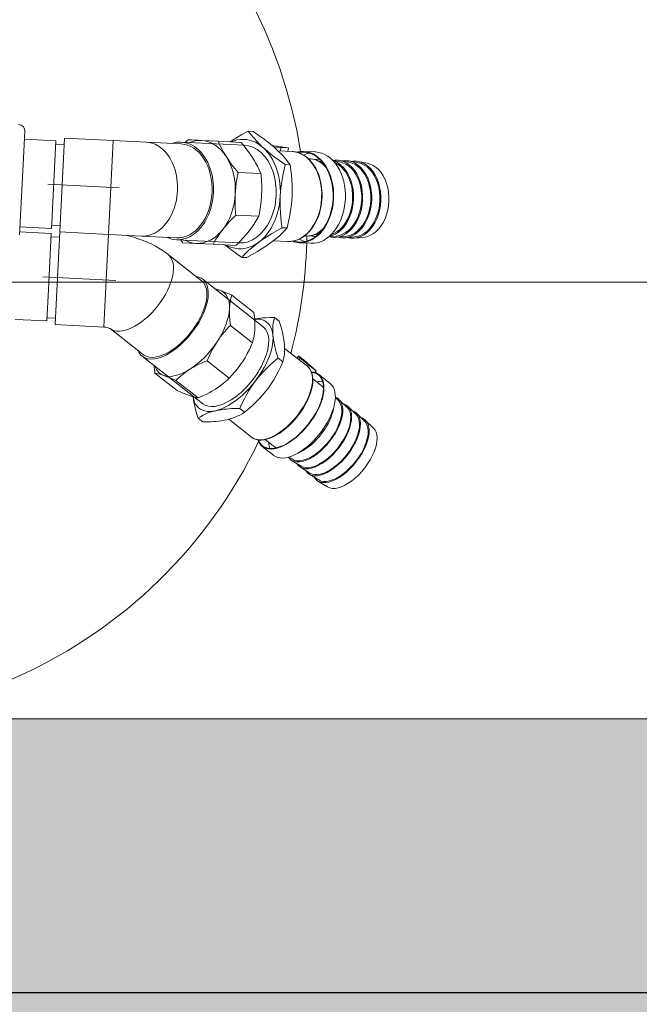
# Model space of a CAD drawing. Header units: centimetres. Extents: x -1436 to 1974, y -887 to 4352.
# Tile 88 of 105: x 925 to 973, y 2288 to 2364. Entities that reach past the tile are written whole.
import ezdxf

# ---------------------------------------------------------------- set-up
doc = ezdxf.new("R2010")
doc.units = ezdxf.units.CM
doc.header["$MEASUREMENT"] = 0
doc.linetypes.add('DASHDOT', pattern=[25.4, 12.7, -6.35, 0, -6.35])
doc.layers.add('00 - nowa technologia myjni_Nr_pióra__246', color=7, linetype='Continuous', lineweight=20, true_color=0x1db3b3)
for name, color, linetype, lineweight in [('201-A Ppoż_Nr_pióra__31', 1, 'Continuous', 30), ('299-A Wymiary Opisy_Nr_pióra__11', 7, 'Continuous', 0), ('420-K Ściany_Nr_pióra__27', 7, 'Continuous', 20), ('Nowe_199-Z Wymiary i opisy_Nr_pióra__135', 5, 'Continuous', 20)]:
    doc.layers.add(name, color=color, linetype=linetype, lineweight=lineweight)
doc.layers.add('299-A Wymiary Opisy', color=7, linetype='Continuous')
doc.layers.add('420-K Ściany', color=7, linetype='Continuous')
doc.styles.add('STYL_AUTOMATYCZNY_1', font='arial.ttf')
doc.linetypes.add('PPOZ REI 60', pattern='A,0,[1,PW.01 RZUT PARTERU1.Shx,S=1.984127,R=0,X=0,Y=0],-400,0', length=400)
doc.dimstyles.new('STYL_AUTOMATYCZNY__2', dxfattribs={"dimtxt": 13, "dimasz": 7.6, "dimexe": 0.18, "dimexo": 0.0625, "dimgap": 0, "dimtad": 1, "dimtih": 1, "dimtoh": 1, "dimdec": 0, "dimzin": 0, "dimdsep": 46, "dimtxsty": 'STYL_AUTOMATYCZNY_1', "dimblk": 'ARROWHEAD_2', "dimblk1": 'ARROWHEAD_2', "dimblk2": 'ARROWHEAD_2', "dimcen": 0.09, "dimclrd": 7, "dimclre": 7, "dimclrt": 7, "dimadec": 0, "dimazin": 0, "dimtfac": 1, "dimtdec": 4, "dimtmove": 0, "dimatfit": 3, "dimfxl": 0, "dimtolj": 1, "dimtzin": 0, "dimarcsym": 0})
doc.dimstyles.new('STYL_AUTOMATYCZNY__3', dxfattribs={"dimtxt": 0.18, "dimasz": 14.592, "dimexe": 0.18, "dimexo": 0.0625, "dimgap": 0, "dimtad": 0, "dimtih": 1, "dimtoh": 1, "dimdec": 4, "dimzin": 0, "dimdsep": 46, "dimcen": 0.09, "dimadec": 0, "dimazin": 0, "dimtfac": 1, "dimtdec": 4, "dimtmove": 0, "dimatfit": 3, "dimldrblk": 'ARROWHEAD_5', "dimfxl": 0, "dimtolj": 1, "dimtzin": 0, "dimarcsym": 0})

# ---------------------------------------------------------------- blocks, each defined once
blk = doc.blocks.new('Ściana_7_1', base_point=(1066.745, 2309.766))
at = {"layer": '420-K Ściany', "linetype": 'Continuous', "lineweight": 0, "true_color": 0x000000}
blk.add_hatch(color=18, dxfattribs=at).paths.add_polyline_path([(1066.745, 2309.766), (655.253, 2309.766), (655.294, 2276.766), (1066.745, 2276.766)])
at = {"layer": '420-K Ściany_Nr_pióra__27', "color": 7, "linetype": 'Continuous', "lineweight": 20, "flags": 128}
blk.add_lwpolyline([(1066.745, 2309.766), (655.253, 2309.766)], dxfattribs=at)
blk = doc.blocks.new('*D121')
at = {"layer": '299-A Wymiary Opisy_Nr_pióra__11', "color": 7, "linetype": 'Continuous', "lineweight": 0}
for p, q in [((655.253, 2336.166), (655.253, 2351.166)), ((1066.745, 2336.166), (1066.745, 2351.166)), ((658.139, 2348.666), (652.366, 2338.666)), ((1063.858, 2338.666), (1069.632, 2348.666)), ((650.363, 2343.666), (655.253, 2343.666)), ((655.253, 2343.666), (1066.745, 2343.666)), ((1066.745, 2343.666), (1071.635, 2343.666))]:
    blk.add_line(p, q, dxfattribs=at)
at = {"layer": '299-A Wymiary Opisy_Nr_pióra__11', "color": 7, "lineweight": 0, "insert": (846.787, 2346.266), "char_height": 13, "attachment_point": 7, "style": 'STYL_AUTOMATYCZNY_1'}
blk.add_mtext('\\A1;{\\pql;\\fArial|b0|i0|c238|p0;\\W1.000000;411}', dxfattribs=at)
blk = doc.blocks.new('ARROWHEAD_2')
at = {"color": 0, "linetype": 'Continuous', "lineweight": 0}
for p, q in [((-0.378, -0.655), (0.378, 0.655)), ((0, 0), (-1, 0))]:
    blk.add_line(p, q, dxfattribs=at)
blk = doc.blocks.new('ARROWHEAD_5')
at = {"linetype": 'Continuous', "lineweight": 0}
blk.add_hatch(color=0, dxfattribs=at).paths.add_polyline_path([(-1, 0.2679), (0, 0), (-1, -0.2679)])
at = {"color": 0, "linetype": 'Continuous', "lineweight": 0}
blk.add_line((0, 0), (-1, 0), dxfattribs=at)

msp = doc.modelspace()

# ---------------------------------------------------------------- linework, layer by layer
at = {"layer": '00 - nowa technologia myjni_Nr_pióra__246', "color": 132, "linetype": 'Continuous', "lineweight": 20, "true_color": 0x1db3b3}
for p, q in [((925.405, 2355.388), (925.3, 2353.298)), ((943.132, 2355.385), (942.75, 2355.404)), ((925.374, 2354.769), (927.821, 2354.645)), ((927.821, 2354.645), (927.5, 2348.27)), ((928.116, 2347.572), (928.483, 2354.863)), ((932.278, 2354.672), (928.483, 2354.863)), ((932.278, 2354.672), (932.094, 2351.026)), ((934.863, 2354.542), (932.278, 2354.672)), ((937.546, 2354.407), (934.863, 2354.542)), ((942.427, 2354.311), (937.554, 2354.556)), ((939.117, 2354.678), (940.422, 2354.612)), ((942.201, 2354.523), (940.422, 2354.612)), ((927.808, 2354.396), (928.457, 2354.363)), ((944.737, 2354.162), (945.28, 2354.13)), ((946.154, 2353.824), (945.045, 2353.879)), ((945.121, 2354.208), (945.865, 2354.107)), ((945.28, 2354.13), (945.252, 2353.869)), ((945.28, 2354.13), (945.865, 2354.107)), ((945.865, 2354.107), (945.836, 2353.84)), ((947.044, 2353.829), (947.962, 2353.783)), ((925.3, 2353.298), (925.001, 2347.358)), ((947.419, 2353.259), (947.542, 2353.253)), ((948.508, 2352.984), (947.962, 2353.171)), ((949.86, 2353.022), (949.313, 2353.128)), ((950.566, 2352.986), (949.872, 2353.121)), ((951.272, 2352.951), (950.578, 2353.085)), ((951.978, 2352.915), (951.284, 2353.05)), ((943.738, 2352.1), (941.959, 2352.189)), ((946.01, 2352.783), (945.628, 2352.802)), ((932.094, 2351.026), (931.911, 2347.381)), ((943.572, 2348.79), (941.792, 2348.88)), ((925.012, 2347.578), (927.459, 2347.455)), ((925.032, 2347.977), (927.479, 2347.854)), ((927.5, 2348.27), (927.479, 2347.854)), ((927.492, 2348.104), (928.141, 2348.071)), ((927.808, 2341.449), (928.116, 2347.572)), ((928.116, 2347.572), (931.911, 2347.381)), ((945.764, 2347.882), (945.382, 2347.901)), ((927.459, 2347.455), (927.24, 2343.103)), ((927.447, 2347.205), (928.096, 2347.172)), ((931.911, 2347.381), (931.862, 2346.413)), ((934.496, 2347.251), (931.911, 2347.381)), ((934.496, 2347.251), (937.179, 2347.116)), ((937.172, 2346.966), (942.045, 2346.721)), ((945.803, 2346.832), (944.693, 2346.888)), ((947.118, 2347.267), (947.24, 2347.261)), ((948.228, 2347.432), (947.667, 2347.3)), ((949.57, 2347.258), (949.015, 2347.208)), ((950.276, 2347.223), (949.572, 2347.159)), ((950.982, 2347.187), (950.278, 2347.123)), ((951.688, 2347.152), (950.984, 2347.088)), ((931.862, 2346.413), (931.603, 2341.258)), ((938.716, 2346.688), (937.68, 2346.74)), ((940.02, 2346.623), (938.716, 2346.688)), ((941.799, 2346.533), (940.02, 2346.623)), ((946.688, 2346.738), (947.606, 2346.692)), ((936.534, 2345.819), (939.122, 2343.786)), ((942.639, 2345.582), (942.257, 2345.601)), ((943.914, 2340.214), (939.215, 2343.904)), ((927.24, 2343.103), (927.118, 2340.663)), ((943.196, 2341.315), (941.48, 2342.663)), ((927.754, 2340.381), (927.808, 2341.449)), ((924.671, 2340.786), (927.118, 2340.663)), ((927.13, 2340.913), (927.779, 2340.88)), ((931.603, 2341.258), (931.549, 2340.19)), ((945.158, 2340.642), (944.789, 2340.931)), ((927.754, 2340.381), (931.549, 2340.19)), ((932.032, 2340.072), (934.613, 2338.045)), ((943.078, 2338.975), (941.362, 2340.323)), ((947.339, 2337.143), (945.572, 2338.53)), ((939.22, 2334.236), (934.521, 2337.927)), ((945.436, 2337.489), (945.067, 2337.779)), ((946.53, 2337.778), (946.656, 2337.932)), ((946.543, 2337.767), (946.665, 2337.916)), ((946.791, 2337.771), (946.665, 2337.916)), ((946.791, 2337.771), (946.692, 2337.65)), ((946.791, 2337.771), (947.438, 2337.259)), ((941.281, 2336.233), (939.565, 2337.581)), ((947.438, 2337.259), (947.341, 2337.141)), ((947.438, 2337.259), (948.026, 2336.801)), ((947.561, 2337.213), (948.026, 2336.801)), ((937.227, 2335.264), (935.511, 2336.612)), ((947.765, 2336.173), (948.392, 2335.68)), ((948.026, 2336.801), (947.917, 2336.668)), ((948.225, 2336.51), (949.111, 2335.815)), ((937.142, 2336.044), (938.858, 2334.696)), ((948.595, 2335.458), (948.516, 2335.557)), ((949.755, 2334.476), (949.516, 2334.713)), ((950.437, 2333.941), (949.819, 2334.553)), ((942.472, 2333.58), (942.104, 2333.87)), ((951.118, 2333.406), (950.5, 2334.018)), ((939.231, 2332.824), (938.862, 2333.113)), ((943.015, 2331.638), (941.24, 2333.031)), ((951.799, 2332.871), (951.182, 2333.483)), ((952.48, 2332.336), (951.863, 2332.948)), ((943.84, 2330.926), (944.726, 2330.231)), ((944.059, 2331.454), (944.686, 2330.961)), ((944.95, 2330.816), (944.835, 2330.87)), ((946.179, 2329.922), (945.892, 2330.098)), ((946.86, 2329.387), (946.12, 2329.842)), ((947.541, 2328.852), (946.801, 2329.307)), ((948.222, 2328.317), (947.482, 2328.772)), ((948.904, 2327.782), (948.163, 2328.237))]:
    msp.add_line(p, q, dxfattribs=at)
at = {"layer": '00 - nowa technologia myjni_Nr_pióra__246', "color": 132, "linetype": 'DASHDOT', "lineweight": 20, "true_color": 0x1db3b3}
for p, q in [((927.187, 2351.273), (932.74, 2350.994)), ((926.818, 2344.083), (932.462, 2343.799))]:
    msp.add_line(p, q, dxfattribs=at)
at = {"layer": '00 - nowa technologia myjni_Nr_pióra__246', "color": 132, "linetype": 'Continuous', "lineweight": 20, "true_color": 0x1db3b3}
for points in [[(942.75, 2355.404), (942.267, 2355.134), (941.835, 2354.878), (941.582, 2354.72), (941.346, 2354.566)], [(943.921, 2354.117), (943.659, 2354.363), (943.413, 2354.612), (943.179, 2354.869), (942.955, 2355.137), (942.75, 2355.404)], [(943.132, 2355.385), (943.586, 2355.067), (943.99, 2354.769), (944.254, 2354.564), (944.499, 2354.365), (944.728, 2354.17), (944.839, 2354.071)], [(940.422, 2354.612), (940.551, 2354.323), (940.691, 2354.04), (940.842, 2353.763), (940.982, 2353.527), (941.056, 2353.408)], [(943.104, 2353.305), (942.944, 2353.548), (942.775, 2353.789), (942.597, 2354.03), (942.456, 2354.211), (942.201, 2354.523)], [(945.628, 2352.802), (945.174, 2353.12), (944.77, 2353.418), (944.506, 2353.623), (944.261, 2353.822), (944.033, 2354.017), (943.921, 2354.117)], [(944.839, 2354.071), (945.102, 2353.824), (945.348, 2353.575), (945.582, 2353.318), (945.805, 2353.05), (946.01, 2352.783)], [(945.803, 2346.832), (945.89, 2346.83), (945.977, 2346.832), (946.064, 2346.838), (946.15, 2346.848), (946.237, 2346.863), (946.323, 2346.882), (946.409, 2346.904), (946.494, 2346.931), (946.579, 2346.962), (946.662, 2346.996), (946.745, 2347.035), (946.907, 2347.124), (947.065, 2347.228), (947.218, 2347.346), (947.364, 2347.478), (947.502, 2347.622), (947.634, 2347.78), (947.759, 2347.949), (947.874, 2348.128), (947.981, 2348.318), (948.079, 2348.517), (948.167, 2348.724), (948.245, 2348.938), (948.312, 2349.159), (948.369, 2349.385), (948.414, 2349.615), (948.449, 2349.848), (948.472, 2350.084), (948.484, 2350.321), (948.485, 2350.557), (948.474, 2350.793), (948.451, 2351.027), (948.417, 2351.257), (948.373, 2351.483), (948.317, 2351.704), (948.25, 2351.919), (948.173, 2352.127), (948.085, 2352.326), (947.988, 2352.517), (947.882, 2352.697), (947.766, 2352.867), (947.643, 2353.024), (947.511, 2353.17), (947.37, 2353.304), (947.224, 2353.423), (947.071, 2353.527), (946.993, 2353.574), (946.913, 2353.617), (946.832, 2353.656), (946.75, 2353.691), (946.667, 2353.723), (946.583, 2353.75), (946.499, 2353.773), (946.413, 2353.792), (946.328, 2353.806), (946.241, 2353.817), (946.155, 2353.824)], [(941.056, 2353.408), (941.216, 2353.165), (941.385, 2352.923), (941.563, 2352.682), (941.704, 2352.502), (941.959, 2352.189)], [(943.738, 2352.1), (943.609, 2352.389), (943.469, 2352.672), (943.318, 2352.949), (943.178, 2353.186), (943.104, 2353.305)], [(941.959, 2352.189), (941.884, 2351.797), (941.823, 2351.409), (941.777, 2351.023), (941.751, 2350.7), (941.741, 2350.541)], [(945.237, 2350.365), (945.257, 2350.674), (945.287, 2350.985), (945.326, 2351.301), (945.375, 2351.623), (945.435, 2351.953), (945.507, 2352.295), (945.564, 2352.545), (945.628, 2352.802)], [(946.01, 2352.783), (946.066, 2352.383), (946.109, 2352), (946.14, 2351.632), (946.161, 2351.248), (946.168, 2350.874), (946.163, 2350.506), (946.155, 2350.319)], [(943.789, 2350.438), (943.801, 2350.807), (943.799, 2351.176), (943.784, 2351.548), (943.755, 2351.924), (943.738, 2352.1)], [(941.741, 2350.541), (941.73, 2350.173), (941.732, 2349.803), (941.747, 2349.431), (941.775, 2349.055), (941.792, 2348.88)], [(943.572, 2348.79), (943.647, 2349.182), (943.707, 2349.57), (943.753, 2349.956), (943.78, 2350.28), (943.789, 2350.438)], [(945.362, 2348.034), (945.316, 2348.386), (945.279, 2348.725), (945.252, 2349.052), (945.231, 2349.437), (945.224, 2349.811), (945.229, 2350.178), (945.237, 2350.365)], [(946.155, 2350.319), (946.135, 2350.01), (946.105, 2349.699), (946.066, 2349.384), (946.017, 2349.062), (945.957, 2348.731), (945.886, 2348.389), (945.797, 2348.012)], [(941.792, 2348.88), (941.527, 2348.615), (941.277, 2348.351), (941.041, 2348.085), (940.857, 2347.864), (940.772, 2347.758)], [(942.82, 2347.655), (943.009, 2347.905), (943.185, 2348.156), (943.349, 2348.409), (943.501, 2348.664), (943.572, 2348.79)], [(940.772, 2347.758), (940.584, 2347.51), (940.408, 2347.259), (940.242, 2347.002), (940.086, 2346.74), (940.02, 2346.623)], [(941.799, 2346.533), (942.094, 2346.828), (942.368, 2347.12), (942.622, 2347.411), (942.82, 2347.655)], [(943.551, 2346.765), (943.858, 2346.982), (944.191, 2347.202), (944.556, 2347.429), (944.959, 2347.666), (945.382, 2347.901)], [(945.764, 2347.882), (945.587, 2347.692), (945.407, 2347.511), (945.223, 2347.337), (945.019, 2347.155), (944.808, 2346.979), (944.587, 2346.807), (944.47, 2346.719)], [(936.534, 2345.819), (936.3, 2345.994), (936.062, 2346.159), (935.818, 2346.314), (935.564, 2346.461), (935.263, 2346.619), (935.099, 2346.699), (934.932, 2346.775), (934.72, 2346.865), (934.506, 2346.949), (934.297, 2347.024), (934.086, 2347.093), (933.874, 2347.157), (933.661, 2347.215), (933.447, 2347.268), (933.231, 2347.314)], [(940.944, 2346.576), (941.142, 2346.416), (941.483, 2346.154), (941.86, 2345.878), (942.257, 2345.601)], [(942.257, 2345.601), (942.434, 2345.791), (942.614, 2345.973), (942.798, 2346.147), (943.002, 2346.328), (943.213, 2346.504), (943.434, 2346.677), (943.551, 2346.765)], [(944.47, 2346.719), (944.163, 2346.501), (943.83, 2346.281), (943.465, 2346.054), (943.062, 2345.818), (942.639, 2345.582)], [(940.535, 2343.048), (940.713, 2342.984), (940.9, 2342.911), (941.126, 2342.817), (941.48, 2342.663)], [(941.48, 2342.663), (941.412, 2342.422), (941.359, 2342.178), (941.32, 2341.929), (941.298, 2341.709), (941.291, 2341.594)], [(941.291, 2341.594), (941.285, 2341.325), (941.292, 2341.048), (941.311, 2340.763), (941.343, 2340.468), (941.362, 2340.323)], [(943.267, 2340.043), (943.272, 2340.188), (943.273, 2340.335), (943.27, 2340.495), (943.262, 2340.658), (943.236, 2340.981), (943.196, 2341.315)], [(944.789, 2340.931), (944.454, 2340.927), (944.143, 2340.916), (943.853, 2340.897), (943.541, 2340.865), (943.251, 2340.824)], [(944.67, 2339.558), (944.657, 2339.753), (944.652, 2339.943), (944.657, 2340.129), (944.67, 2340.312), (944.693, 2340.494), (944.726, 2340.674), (944.755, 2340.802), (944.789, 2340.931)], [(932.034, 2340.071), (931.942, 2340.114), (931.834, 2340.148), (931.699, 2340.175), (931.549, 2340.19)], [(941.362, 2340.323), (941.226, 2340.18), (941.094, 2340.037), (940.925, 2339.843), (940.763, 2339.646), (940.608, 2339.445), (940.422, 2339.184), (940.334, 2339.053)], [(943.078, 2338.975), (943.146, 2339.215), (943.199, 2339.459), (943.238, 2339.708), (943.259, 2339.929), (943.267, 2340.043)], [(945.158, 2340.642), (945.231, 2340.405), (945.296, 2340.18), (945.353, 2339.968), (945.403, 2339.765), (945.463, 2339.489), (945.51, 2339.23), (945.543, 2338.984), (945.555, 2338.862)], [(945.067, 2337.779), (944.994, 2338.015), (944.929, 2338.24), (944.872, 2338.453), (944.822, 2338.655), (944.762, 2338.931), (944.715, 2339.19), (944.682, 2339.436), (944.67, 2339.558)], [(940.334, 2339.053), (940.203, 2338.847), (940.079, 2338.636), (939.96, 2338.421), (939.874, 2338.257), (939.792, 2338.089), (939.635, 2337.746), (939.565, 2337.581)], [(942.309, 2337.502), (942.407, 2337.655), (942.502, 2337.811), (942.593, 2337.969), (942.681, 2338.13), (942.848, 2338.46), (943.005, 2338.803), (943.078, 2338.975)], [(945.555, 2338.862), (945.568, 2338.667), (945.573, 2338.477), (945.568, 2338.291), (945.554, 2338.108), (945.532, 2337.927), (945.499, 2337.746), (945.47, 2337.618), (945.436, 2337.489)], [(943.327, 2336.027), (943.518, 2336.27), (943.72, 2336.508), (943.934, 2336.743), (944.162, 2336.976), (944.405, 2337.209), (944.665, 2337.443), (944.861, 2337.61), (945.067, 2337.779)], [(938.224, 2336.914), (937.963, 2336.74), (937.714, 2336.553), (937.474, 2336.355), (937.243, 2336.143), (937.142, 2336.044)], [(939.565, 2337.581), (939.374, 2337.504), (939.187, 2337.424), (938.947, 2337.313), (938.715, 2337.197), (938.492, 2337.075), (938.224, 2336.914)], [(941.281, 2336.233), (941.505, 2336.47), (941.717, 2336.711), (941.918, 2336.957), (942.109, 2337.211), (942.211, 2337.355), (942.309, 2337.502)], [(943.068, 2331.599), (943.123, 2331.565), (943.18, 2331.533), (943.24, 2331.506), (943.302, 2331.482), (943.366, 2331.462), (943.432, 2331.446), (943.5, 2331.433), (943.638, 2331.419), (943.749, 2331.418), (943.864, 2331.425), (944.019, 2331.446), (944.179, 2331.481), (944.343, 2331.53), (944.51, 2331.592), (944.68, 2331.666), (944.852, 2331.753), (945.025, 2331.852), (945.199, 2331.962), (945.372, 2332.084), (945.545, 2332.215), (945.715, 2332.356), (945.884, 2332.507), (946.049, 2332.666), (946.211, 2332.833), (946.367, 2333.006), (946.519, 2333.186), (946.664, 2333.371), (946.803, 2333.561), (946.935, 2333.755), (947.059, 2333.951), (947.174, 2334.149), (947.28, 2334.349), (947.377, 2334.548), (947.464, 2334.747), (947.541, 2334.944), (947.607, 2335.139), (947.662, 2335.331), (947.705, 2335.518), (947.737, 2335.701), (947.758, 2335.878), (947.766, 2336.049), (947.763, 2336.212), (947.747, 2336.368), (947.718, 2336.516), (947.682, 2336.64), (947.645, 2336.737), (947.592, 2336.843), (947.558, 2336.901), (947.52, 2336.956), (947.447, 2337.044), (947.376, 2337.112), (947.339, 2337.143)], [(945.436, 2337.489), (945.269, 2337.116), (945.099, 2336.766), (944.926, 2336.437), (944.733, 2336.102), (944.533, 2335.785), (944.324, 2335.482), (944.212, 2335.332)], [(936.197, 2336.43), (936.044, 2336.481), (935.898, 2336.525), (935.762, 2336.561), (935.631, 2336.59), (935.511, 2336.612)], [(937.142, 2336.044), (936.739, 2336.22), (936.38, 2336.363), (936.197, 2336.43)], [(940.199, 2335.363), (940.461, 2335.538), (940.71, 2335.724), (940.947, 2335.92), (941.174, 2336.128), (941.281, 2336.233)], [(938.858, 2334.696), (939.05, 2334.774), (939.236, 2334.853), (939.477, 2334.964), (939.708, 2335.08), (939.931, 2335.202), (940.199, 2335.363)], [(942.158, 2333.995), (942.307, 2334.322), (942.459, 2334.63), (942.613, 2334.922), (942.806, 2335.257), (943.006, 2335.574), (943.215, 2335.877), (943.327, 2336.027)], [(944.212, 2335.332), (944.021, 2335.089), (943.819, 2334.851), (943.605, 2334.616), (943.378, 2334.383), (943.135, 2334.15), (942.874, 2333.916), (942.577, 2333.666)], [(937.227, 2335.264), (937.63, 2335.088), (937.99, 2334.945), (938.172, 2334.878)], [(938.172, 2334.878), (938.401, 2334.804), (938.608, 2334.747), (938.794, 2334.707), (938.858, 2334.696)], [(938.476, 2334.782), (938.51, 2334.527), (938.558, 2334.258), (938.595, 2334.084), (938.637, 2333.903), (938.741, 2333.515), (938.862, 2333.113)], [(940.224, 2333.694), (940.433, 2333.739), (940.653, 2333.776), (940.885, 2333.807), (941.066, 2333.827), (941.257, 2333.842), (941.459, 2333.855), (941.672, 2333.863), (942.104, 2333.87)], [(938.862, 2333.113), (939.051, 2333.232), (939.242, 2333.337), (939.436, 2333.431), (939.651, 2333.52), (939.872, 2333.598), (940.102, 2333.664), (940.224, 2333.694)], [(942.472, 2333.58), (942.283, 2333.462), (942.092, 2333.356), (941.898, 2333.262), (941.683, 2333.173), (941.462, 2333.096), (941.232, 2333.029), (941.11, 2332.999)], [(941.11, 2332.999), (940.901, 2332.955), (940.681, 2332.917), (940.45, 2332.886), (940.268, 2332.867), (940.078, 2332.851), (939.875, 2332.839), (939.662, 2332.83), (939.231, 2332.824)]]:
    msp.add_lwpolyline(points, dxfattribs=at)
for centre, radius, start, end in [((909.203, 2347.783), 38.1, 9.12607, 165.11573), ((924.906, 2355.413), 0.5, 357.12089, 87.12089), ((948.505, 2344.03), 14.938, 134.24926, 135.28729), ((980.989, 3198.177), 844.537, 267.087808, 267.158159), ((909.203, 2347.783), 38.1, 175.85924, 334.37148), ((961.853, 2350.41), 16.661, 188.19702, 188.65978), ((929.627, 2352.031), 16.661, 345.58199, 346.04475), ((949.261, 2356.457), 15.117, 218.9714, 219.99727), ((909.203, 2347.783), 38.1, 358.61322, 359.21173), ((909.203, 2347.783), 38.1, 345.34586, 358.38253), ((938.856, 2338.285), 5.05, 70.58015, 75.08949), ((943.832, 2337.795), 8.404, 184.07285, 188.09305), ((955.115, 2328.298), 14.155, 156.26645, 156.8183), ((933.823, 2344.364), 13.824, 308.73265, 309.29327), ((943.603, 2332.386), 0.951, 231.85364, 235.75872)]:
    msp.add_arc(centre, radius, start, end, dxfattribs=at)
for centre, major_axis, ratio, start_param, end_param in [((934.679, 2350.896), (-0.183, -3.645), 0.707107, 0, 3.141593), ((937.363, 2350.761), (-0.191, -3.795), 0.707107, 3.141593, 3.423505), ((937.363, 2350.761), (-0.191, -3.795), 0.707107, 0, 3.141593), ((938.916, 2350.686), (-0.202, -3.992), 0.707363, 3.14185, 3.459501), ((938.916, 2350.683), (-0.201, -3.995), 0.707065, 2.356281, 3.141627), ((942.236, 2350.516), (-0.213, -4.245), 0.707107, 5.938538, 9.769426), ((937.363, 2350.761), (0.183, 3.645), 0.707107, 3.141593, 6.283185), ((942.236, 2350.516), (-0.191, -3.795), 0.707107, 0, 3.141593), ((944.799, 2354.209), (-0.684, 0.073), 0.055957, 4.226997, 4.986225), ((945.979, 2350.328), (-0.176, -3.496), 0.707107, 0, 3.141593), ((946.866, 2350.283), (-0.178, -3.546), 0.707107, 3.141554, 3.358998), ((946.866, 2350.283), (-0.176, -3.496), 0.707107, 3.141554, 3.320744), ((946.866, 2350.283), (-0.178, -3.546), 0.707107, 0.000016, 3.141554), ((946.866, 2350.283), (-0.176, -3.496), 0.707107, 0.000016, 3.141554), ((947.784, 2350.237), (0.176, 3.496), 0.707107, 0.186809, 0.371178), ((947.784, 2350.237), (0.178, 3.546), 0.707107, 3.141608, 6.283147), ((938.916, 2350.683), (-0.201, -3.995), 0.707131, 1.570927, 2.356259), ((947.391, 2350.257), (0.151, 2.996), 0.707107, 6.081824, 6.283146), ((948.097, 2350.221), (0.151, 2.996), 0.707107, 6.263129, 6.450605), ((947.391, 2350.257), (0.151, 2.996), 0.707107, 5.635251, 6.081824), ((948.803, 2350.186), (0.151, 2.996), 0.707107, 5.212389, 6.106962), ((949.51, 2350.15), (0.151, 2.996), 0.707107, 6.182961, 6.441893), ((948.803, 2350.186), (0.146, 2.896), 0.707107, 5.212389, 6.028652), ((949.51, 2350.15), (0.146, 2.896), 0.707107, 5.212389, 6.182961), ((949.51, 2350.15), (0.151, 2.996), 0.707107, 5.212389, 6.182961), ((950.216, 2350.115), (0.151, 2.996), 0.707107, 6.182961, 6.441893), ((950.216, 2350.115), (0.146, 2.896), 0.707107, 5.212389, 6.182961), ((950.216, 2350.115), (0.151, 2.996), 0.707107, 5.212389, 6.182961), ((950.922, 2350.079), (0.151, 2.996), 0.707107, 6.182961, 6.441893), ((950.922, 2350.079), (0.146, 2.896), 0.707107, 5.212389, 6.182961), ((950.922, 2350.079), (0.151, 2.996), 0.707107, 5.212389, 6.182961), ((951.628, 2350.044), (0.146, 2.896), 0.707107, 5.212389, 6.182961), ((948.803, 2350.186), (0.151, 2.996), 0.707107, 3.317762, 5.212389), ((948.803, 2350.186), (0.146, 2.896), 0.707107, 3.396125, 5.212389), ((949.51, 2350.15), (0.146, 2.896), 0.707107, 3.241761, 5.212389), ((949.51, 2350.15), (0.151, 2.996), 0.707107, 3.241761, 5.212389), ((950.216, 2350.115), (0.146, 2.896), 0.707107, 3.241761, 5.212389), ((950.216, 2350.115), (0.151, 2.996), 0.707107, 3.241761, 5.212389), ((950.922, 2350.079), (0.146, 2.896), 0.707107, 3.241761, 5.212389), ((950.922, 2350.079), (0.151, 2.996), 0.707107, 3.241761, 5.212389), ((951.628, 2350.044), (0.146, 2.896), 0.707107, 3.241761, 5.212389), ((938.916, 2350.683), (-0.201, -3.995), 0.707149, 0.785384, 1.570725), ((938.916, 2350.684), (-0.201, -3.995), 0.707082, 6.283132, 7.068478), ((947.391, 2350.257), (0.151, 2.996), 0.707107, 3.342952, 3.789506), ((937.363, 2350.761), (-0.191, -3.795), 0.707107, 6.001273, 6.283185), ((938.916, 2350.68), (-0.2, -3.992), 0.707377, 5.965412, 6.283052), ((946.866, 2350.283), (-0.178, -3.546), 0.707107, 6.065788, 6.283201), ((946.866, 2350.283), (-0.176, -3.496), 0.707107, 6.104036, 6.283201), ((947.784, 2350.237), (0.176, 3.496), 0.707107, 2.770446, 2.95482), ((947.391, 2350.257), (0.151, 2.996), 0.707107, 3.141554, 3.342952), ((948.097, 2350.221), (0.151, 2.996), 0.707107, 2.974162, 3.161651), ((949.51, 2350.15), (0.151, 2.996), 0.707107, 2.982835, 3.241761), ((950.216, 2350.115), (0.151, 2.996), 0.707107, 2.982835, 3.241761), ((950.922, 2350.079), (0.151, 2.996), 0.707107, 2.982835, 3.241761), ((934.279, 2342.948), (-2.254, -2.871), 0.5, 0.000003, 3.141595), ((936.868, 2340.916), (2.254, 2.871), 0.5, 3.141595, 6.283188), ((936.868, 2340.916), (-2.347, -2.989), 0.5, 0.955317, 3.141595), ((936.868, 2340.916), (-2.347, -2.989), 0.5, 3.141595, 3.423496), ((938.357, 2339.724), (-2.479, -3.161), 0.49899, 3.310821, 3.458135), ((938.366, 2339.739), (-2.471, -3.146), 0.499966, 2.526166, 3.311497), ((938.366, 2339.739), (-2.471, -3.146), 0.500006, 1.740808, 2.526149), ((941.567, 2337.225), (-2.625, -3.342), 0.5, 5.834986, 9.856551), ((941.567, 2337.225), (-2.347, -2.989), 0.5, 0.955317, 3.141595), ((936.868, 2340.916), (-2.347, -2.989), 0.5, 6.001212, 6.283188), ((938.366, 2339.739), (-2.471, -3.146), 0.500034, 0.955341, 1.740687), ((936.868, 2340.916), (-2.347, -2.989), 0.5, 0.000003, 0.955317), ((947.187, 2337.495), (-0.531, 0.437), 0.039082, 0.000022, 0.225605), ((947.187, 2337.495), (-0.531, 0.437), 0.039082, 3.964068, 6.283207), ((938.351, 2339.72), (-2.456, -3.126), 0.501599, 5.964742, 6.453695), ((938.366, 2339.739), (-2.471, -3.146), 0.499994, 0.169905, 0.955236), ((945.177, 2334.39), (-2.162, -2.753), 0.5, 6.283145, 9.424738), ((946.033, 2333.718), (-2.193, -2.792), 0.5, 0.000038, 3.141592), ((946.033, 2333.718), (-2.162, -2.753), 0.5, 0.000038, 3.141592), ((946.033, 2333.718), (-2.193, -2.792), 0.5, 3.141592, 3.471746), ((946.033, 2333.718), (-2.162, -2.753), 0.5, 3.141592, 3.451335), ((946.918, 2333.023), (2.193, 2.792), 0.5, 3.14163, 6.283185), ((946.918, 2333.023), (2.162, 2.753), 0.5, 0.327468, 0.541101), ((946.539, 2333.32), (1.853, 2.359), 0.5, 6.167457, 6.283167), ((946.539, 2333.32), (1.853, 2.359), 0.5, 6.075937, 6.167457), ((947.901, 2332.251), (1.853, 2.359), 0.5, 6.225383, 6.460676), ((947.901, 2332.251), (1.853, 2.359), 0.5, 5.246464, 6.225383), ((941.567, 2337.225), (-2.347, -2.989), 0.5, 0.000003, 0.955317), ((947.22, 2332.785), (1.853, 2.359), 0.5, 5.246464, 5.571765), ((947.901, 2332.251), (1.791, 2.281), 0.5, 5.246464, 6.225383), ((948.583, 2331.716), (1.853, 2.359), 0.5, 6.225383, 6.484342), ((948.583, 2331.716), (1.791, 2.281), 0.5, 5.246464, 6.225383), ((948.583, 2331.716), (1.853, 2.359), 0.5, 5.246464, 6.225383), ((947.22, 2332.785), (1.853, 2.359), 0.5, 3.852945, 5.246464), ((949.264, 2331.181), (1.853, 2.359), 0.5, 6.225383, 6.484342), ((949.264, 2331.181), (1.791, 2.281), 0.5, 5.246464, 6.225383), ((949.264, 2331.181), (1.853, 2.359), 0.5, 5.246464, 6.225383), ((949.945, 2330.646), (1.853, 2.359), 0.5, 6.225383, 6.484342), ((947.901, 2332.251), (1.853, 2.359), 0.5, 3.199372, 5.246464), ((947.901, 2332.251), (1.791, 2.281), 0.5, 3.199372, 5.246464), ((947.22, 2332.785), (1.729, 2.202), 0.5, 4.465366, 4.960086), ((949.945, 2330.646), (1.791, 2.281), 0.5, 5.246464, 6.225383), ((949.945, 2330.646), (1.853, 2.359), 0.5, 5.246464, 6.225383), ((950.626, 2330.111), (1.791, 2.281), 0.5, 5.246464, 6.225383), ((948.583, 2331.716), (1.853, 2.359), 0.5, 3.199372, 5.246464), ((948.583, 2331.716), (1.791, 2.281), 0.5, 3.199372, 5.246464), ((949.264, 2331.181), (1.853, 2.359), 0.5, 3.199372, 5.246464), ((949.264, 2331.181), (1.791, 2.281), 0.5, 3.199372, 5.246464), ((946.033, 2333.718), (-2.193, -2.792), 0.5, 5.953033, 6.283223), ((946.033, 2333.718), (-2.162, -2.753), 0.5, 5.973425, 6.283223), ((946.918, 2333.023), (2.162, 2.753), 0.5, 2.600496, 2.814138), ((946.539, 2333.32), (1.853, 2.359), 0.5, 3.141574, 3.257322), ((946.539, 2333.32), (1.853, 2.359), 0.5, 3.257322, 3.348942), ((949.945, 2330.646), (1.853, 2.359), 0.5, 3.199372, 5.246464), ((949.945, 2330.646), (1.791, 2.281), 0.5, 3.199372, 5.246464), ((947.901, 2332.251), (1.853, 2.359), 0.5, 2.964059, 3.199372), ((950.626, 2330.111), (1.791, 2.281), 0.5, 3.199372, 5.246464), ((948.583, 2331.716), (1.853, 2.359), 0.5, 2.940497, 3.199372), ((949.264, 2331.181), (1.853, 2.359), 0.5, 2.940497, 3.199372), ((949.945, 2330.646), (1.853, 2.359), 0.5, 2.940497, 3.199372)]:
    msp.add_ellipse(centre, major_axis=major_axis, ratio=ratio, start_param=start_param, end_param=end_param, dxfattribs=at)
at = {"layer": '201-A Ppoż_Nr_pióra__31', "color": 1, "linetype": 'PPOZ REI 60', "lineweight": 30}
msp.add_line((1082.626, 2288.491), (641.512, 2288.491), dxfattribs=at)

# ---------------------------------------------------------------- block references
at = {"layer": '420-K Ściany', "color": 7, "lineweight": 20}
msp.add_blockref('Ściana_7_1', (1066.745, 2309.766), dxfattribs=at)

# ---------------------------------------------------------------- dimensions: what is measured, and where the dimension line sits
at = {"layer": '299-A Wymiary Opisy', "color": 7, "linetype": 'Continuous', "lineweight": 0}
dim = msp.add_linear_dim(base=(1066.745, 2343.666), p1=(655.253, 2309.766), p2=(1066.745, 2309.766), dimstyle='STYL_AUTOMATYCZNY__2', dxfattribs=at)
dim.commit()
dim.dimension.update_dxf_attribs({"geometry": '*D121', "text_midpoint": (861.627, 2352.766), "dimtype": 160})

# ---------------------------------------------------------------- leaders
at = {"layer": 'Nowe_199-Z Wymiary i opisy_Nr_pióra__135', "color": 5, "linetype": 'Continuous', "lineweight": 20, "annotation_type": 0, "has_hookline": 1, "hookline_direction": 0, "text_width": 376.783}
msp.add_leader([(699.699, 2335.287), (699.699, 2149.1), (725.535, 2149.1)], dimstyle='STYL_AUTOMATYCZNY__3', dxfattribs=at)

doc.saveas('drawing.dxf')
